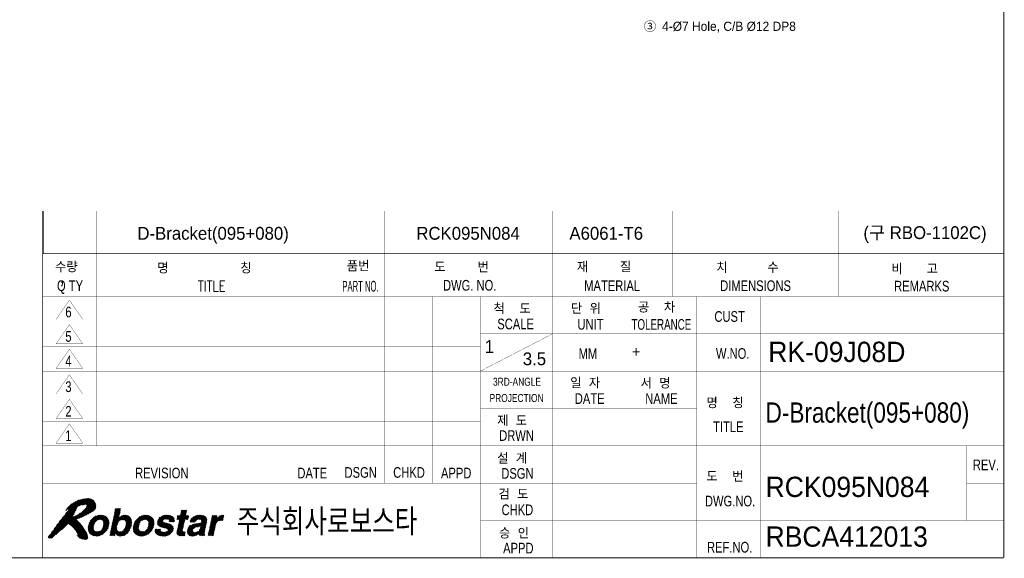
# Model space of a CAD drawing. Extents: x 2119 to 3465, y 864 to 1809.
# Tile 3 of 4: x 2819 to 3465, y 883 to 1237. Entities that reach past the tile are written whole.
import ezdxf
from ezdxf.enums import TextEntityAlignment as Align

# ---------------------------------------------------------------- set-up
doc = ezdxf.new("R2010")
doc.units = 0
doc.header["$LTSCALE"] = 7
doc.header["$MEASUREMENT"] = 0
doc.linetypes.add('CENTER', pattern=[2, 1.25, -0.25, 0.25, -0.25])
doc.layers.get('0').update_dxf_attribs({"linetype": 'CONTINUOUS'})
for name, color, linetype in [('1', 3, 'CENTER'), ('3', 4, 'CONTINUOUS'), ('DIMENSION', 4, 'CONTINUOUS'), ('TEXT', 4, 'CONTINUOUS')]:
    doc.layers.add(name, color=color, linetype=linetype)
doc.styles.add('GHS', font='romans.shx', dxfattribs={"bigfont": 'ghs.shx'})
doc.styles.add('HS', font='txt.shx', dxfattribs={"width": 0.8, "bigfont": 'hs.shx'})
doc.styles.add('ROMANS', font='ROMANS.shx', dxfattribs={"width": 0.8})
doc.styles.get("Standard").update_dxf_attribs({"font": 'Gulim.ttf'})

# ---------------------------------------------------------------- blocks, each defined once
blk = doc.blocks.new('*X1')
at = {"color": 0}
for p, q in [((8.49, 5.4), (11.07, 7.98)), ((8.51, 5.59), (10.91, 7.99)), ((8.53, 5.79), (10.72, 7.98)), ((8.55, 5.98), (10.52, 7.96)), ((8.62, 6.23), (10.31, 7.92)), ((8.7, 6.49), (10.04, 7.84)), ((8.88, 6.84), (9.71, 7.68)), ((10.39, 7.12), (11.23, 7.96)), ((10.6, 7.15), (11.38, 7.94)), ((10.78, 7.16), (11.51, 7.89)), ((10.93, 7.13), (11.64, 7.84)), ((11.06, 7.09), (11.77, 7.79)), ((11.17, 7.02), (11.87, 7.71)), ((11.26, 6.93), (11.96, 7.64)), ((11.33, 6.82), (12.06, 7.56)), ((11.37, 6.69), (12.14, 7.46)), ((12.85, 5.52), (15.32, 7.98)), ((12.9, 5.74), (15.11, 7.96)), ((12.95, 5.97), (14.85, 7.87)), ((13, 6.19), (14.24, 7.44)), ((13.04, 6.42), (14.29, 7.66)), ((13.09, 6.64), (14.34, 7.89)), ((13.14, 6.86), (14.39, 8.11)), ((13.19, 7.09), (14.44, 8.34)), ((13.23, 7.31), (14.48, 8.56)), ((13.28, 7.54), (14.53, 8.79)), ((13.33, 7.76), (14.58, 9.01)), ((13.38, 7.99), (14.6, 9.21)), ((13.42, 8.21), (14.42, 9.21)), ((13.47, 8.44), (14.24, 9.21)), ((13.52, 8.66), (14.07, 9.21)), ((13.57, 8.88), (13.89, 9.21)), ((13.62, 9.11), (13.71, 9.21)), ((14.54, 7.03), (15.5, 7.99)), ((14.81, 7.12), (15.66, 7.97)), ((15.01, 7.14), (15.81, 7.95)), ((15.16, 7.12), (15.94, 7.9)), ((15.29, 7.08), (16.06, 7.84)), ((15.4, 7.01), (16.18, 7.79)), ((15.49, 6.91), (16.27, 7.7)), ((15.55, 6.81), (16.36, 7.61)), ((15.59, 6.67), (16.44, 7.52)), ((15.62, 6.51), (16.5, 7.4)), ((16.95, 5.55), (19.39, 7.99)), ((16.97, 5.74), (19.21, 7.98)), ((16.98, 5.94), (19.01, 7.96)), ((17.04, 6.17), (18.81, 7.94)), ((17.13, 6.43), (18.55, 7.86)), ((17.25, 6.73), (18.26, 7.74)), ((18.58, 7), (19.55, 7.97)), ((18.88, 7.13), (19.71, 7.95)), ((19.09, 7.16), (19.86, 7.92)), ((19.26, 7.15), (19.98, 7.88)), ((19.41, 7.13), (20.11, 7.83)), ((19.53, 7.07), (20.24, 7.77)), ((19.64, 7), (20.33, 7.7)), ((19.72, 6.91), (20.43, 7.62)), ((19.79, 6.79), (20.53, 7.54)), ((19.82, 6.65), (20.6, 7.43)), ((21.47, 6.72), (22.69, 7.93)), ((21.49, 6.55), (22.9, 7.96)), ((21.51, 6.39), (23.09, 7.98)), ((21.52, 6.23), (23.28, 7.99)), ((21.54, 6.96), (22.42, 7.84)), ((21.59, 6.13), (23.45, 7.99)), ((21.79, 7.38), (22.01, 7.61)), ((22.87, 7.23), (23.62, 7.98)), ((23.07, 7.25), (23.77, 7.95)), ((23.24, 7.24), (23.92, 7.92)), ((23.4, 7.22), (24.05, 7.88)), ((23.53, 7.18), (24.17, 7.82)), ((23.63, 7.1), (24.29, 7.77)), ((23.68, 6.98), (24.38, 7.68)), ((23.7, 6.82), (24.48, 7.6)), ((23.82, 6.76), (24.55, 7.49)), ((25.14, 7.2), (26.85, 8.91)), ((25.17, 7.41), (25.66, 7.9)), ((25.22, 7.63), (25.49, 7.9)), ((25.27, 7.86), (25.31, 7.9)), ((25.31, 7.2), (26.97, 8.85)), ((25.39, 6.03), (27.25, 7.9)), ((25.44, 6.26), (27.08, 7.9)), ((25.48, 6.48), (26.9, 7.9)), ((25.49, 7.2), (26.92, 8.63)), ((25.53, 6.71), (26.78, 7.95)), ((25.58, 6.93), (26.83, 8.18)), ((25.63, 7.15), (26.88, 8.4)), ((25.82, 8.05), (26.67, 8.91)), ((25.86, 8.28), (26.5, 8.91)), ((25.91, 8.5), (26.32, 8.91)), ((25.96, 8.73), (26.14, 8.91)), ((26.73, 7.2), (27.37, 7.83)), ((26.9, 7.2), (27.32, 7.61)), ((27.08, 7.2), (27.27, 7.38)), ((27.61, 6.84), (28.66, 7.89)), ((27.64, 6.69), (28.89, 7.94)), ((27.74, 7.15), (28.37, 7.77)), ((27.81, 6.69), (29.1, 7.98)), ((27.99, 6.69), (29.29, 7.99)), ((28.17, 6.69), (29.47, 8)), ((28.34, 6.69), (29.64, 7.99)), ((28.84, 5.77), (30.64, 7.57)), ((29.02, 7.19), (29.81, 7.98)), ((29.05, 5.8), (30.7, 7.45)), ((29.22, 7.21), (29.95, 7.95)), ((29.38, 7.2), (30.1, 7.92)), ((29.53, 7.17), (30.23, 7.87)), ((29.65, 7.12), (30.35, 7.82)), ((29.73, 7.02), (30.46, 7.75)), ((29.76, 6.87), (30.56, 7.67)), ((31.21, 5.32), (33.89, 7.99)), ((31.26, 5.54), (33.71, 7.99)), ((31.31, 5.76), (33.51, 7.97)), ((31.36, 5.99), (33.25, 7.89)), ((31.4, 6.21), (32.6, 7.41)), ((31.45, 6.44), (32.65, 7.63)), ((31.5, 6.66), (32.69, 7.86)), ((31.55, 6.89), (32.56, 7.9)), ((31.59, 7.11), (32.38, 7.9)), ((31.64, 7.34), (32.2, 7.9)), ((31.69, 7.56), (32.03, 7.9)), ((31.74, 7.79), (31.85, 7.9)), ((32.98, 6.91), (33.92, 7.85)), ((33.22, 6.97), (33.87, 7.62)), ((33.42, 6.99), (33.83, 7.4)), ((8.52, 5.25), (9.68, 6.41)), ((8.55, 5.1), (9.59, 6.15)), ((8.58, 4.96), (9.54, 5.92)), ((8.64, 4.84), (9.52, 5.72)), ((8.7, 4.73), (9.52, 5.54)), ((9.99, 4.07), (12.42, 6.5)), ((10.17, 4.08), (12.4, 6.3)), ((10.37, 4.1), (12.38, 6.1)), ((10.58, 4.12), (12.32, 5.87)), ((10.84, 4.21), (12.23, 5.6)), ((11.05, 5.31), (12.42, 6.68)), ((11.26, 5.69), (12.4, 6.83)), ((11.34, 5.95), (12.37, 6.98)), ((11.38, 6.17), (12.34, 7.12)), ((11.4, 6.54), (12.21, 7.35)), ((11.4, 6.36), (12.28, 7.24)), ((12.61, 4.39), (13.85, 5.63)), ((12.66, 4.62), (13.87, 5.83)), ((12.71, 4.84), (13.91, 6.05)), ((12.76, 5.07), (13.99, 6.3)), ((12.8, 5.29), (14.14, 6.63)), ((14.27, 4.1), (16.65, 6.49)), ((14.41, 4.07), (16.63, 6.29)), ((14.58, 4.06), (16.6, 6.09)), ((14.78, 4.09), (16.54, 5.84)), ((14.99, 4.12), (16.46, 5.59)), ((15.19, 5.21), (16.67, 6.68)), ((15.46, 5.65), (16.65, 6.84)), ((15.55, 5.92), (16.63, 7)), ((15.6, 6.14), (16.61, 7.15)), ((15.62, 6.34), (16.55, 7.27)), ((16.94, 5.37), (18.28, 6.71)), ((16.97, 5.22), (18.1, 6.34)), ((17, 5.07), (18.02, 6.09)), ((17.03, 4.92), (17.98, 5.87)), ((17.09, 4.81), (17.96, 5.68)), ((18.31, 4.08), (20.87, 6.64)), ((18.47, 4.06), (20.85, 6.45)), ((18.66, 4.08), (20.84, 6.25)), ((18.86, 4.1), (20.82, 6.06)), ((19.08, 4.15), (20.74, 5.8)), ((19.34, 4.23), (20.65, 5.54)), ((19.67, 5.62), (20.84, 6.79)), ((19.77, 5.89), (20.82, 6.94)), ((19.82, 6.12), (20.79, 7.09)), ((19.84, 6.32), (20.73, 7.21)), ((19.85, 6.5), (20.67, 7.32)), ((21.69, 6.04), (22.49, 6.84)), ((21.78, 5.96), (22.55, 6.73)), ((21.87, 5.87), (22.64, 6.65)), ((22, 5.82), (22.78, 6.6)), ((22.13, 5.78), (22.91, 6.56)), ((22.26, 5.73), (23.05, 6.52)), ((22.39, 5.69), (23.19, 6.49)), ((22.53, 5.65), (23.34, 6.46)), ((22.54, 4.06), (24.39, 5.92)), ((22.68, 5.62), (23.48, 6.42)), ((22.72, 4.07), (24.43, 5.78)), ((22.82, 5.59), (23.62, 6.38)), ((22.91, 4.08), (24.45, 5.62)), ((22.97, 5.55), (23.75, 6.34)), ((23.1, 5.51), (23.88, 6.29)), ((23.23, 5.47), (24.01, 6.24)), ((23.35, 5.41), (24.12, 6.17)), ((23.41, 5.29), (24.21, 6.09)), ((23.44, 5.15), (24.3, 6.01)), ((23.99, 6.76), (24.6, 7.37)), ((24.17, 6.76), (24.65, 7.24)), ((24.35, 6.76), (24.66, 7.07)), ((24.52, 6.76), (24.66, 6.9)), ((25.12, 4.7), (26.35, 5.93)), ((25.13, 4.54), (26.3, 5.71)), ((25.15, 4.91), (26.4, 6.16)), ((25.2, 5.13), (26.45, 6.38)), ((25.24, 5.36), (26.49, 6.61)), ((25.29, 5.58), (26.54, 6.83)), ((25.34, 5.81), (26.59, 7.06)), ((27.07, 4.89), (28.55, 6.36)), ((27.09, 4.72), (28.75, 6.39)), ((27.09, 5.08), (28.33, 6.32)), ((27.12, 4.58), (28.96, 6.42)), ((27.15, 5.32), (28.09, 6.26)), ((27.18, 4.46), (29.17, 6.45)), ((27.3, 5.64), (27.76, 6.1)), ((28.42, 4.11), (30.63, 6.32)), ((28.61, 5.72), (29.37, 6.48)), ((28.67, 4.19), (30.58, 6.1)), ((29.04, 4.39), (30.53, 5.87)), ((29.27, 5.85), (30.75, 7.33)), ((29.31, 4.48), (30.48, 5.65)), ((29.38, 5.25), (30.67, 6.54)), ((29.5, 5.55), (30.72, 6.77)), ((29.55, 5.77), (30.75, 6.98)), ((29.56, 5.96), (30.76, 7.16)), ((31.02, 4.42), (32.27, 5.67)), ((31.07, 4.64), (32.32, 5.89)), ((31.12, 4.87), (32.37, 6.12)), ((31.16, 5.09), (32.45, 6.38)), ((33.6, 7), (33.78, 7.18)), ((8.77, 4.61), (9.54, 5.39)), ((8.84, 4.51), (9.58, 5.25)), ((8.94, 4.44), (9.65, 5.14)), ((9.04, 4.36), (9.73, 5.05)), ((9.14, 4.28), (9.84, 4.98)), ((9.26, 4.23), (9.97, 4.93)), ((9.39, 4.18), (10.12, 4.91)), ((9.52, 4.13), (10.29, 4.9)), ((9.67, 4.1), (10.5, 4.93)), ((9.83, 4.09), (10.82, 5.07)), ((11.15, 4.34), (12.09, 5.28)), ((12.57, 4.17), (13.86, 5.46)), ((12.73, 4.16), (13.89, 5.32)), ((12.91, 4.16), (13.94, 5.19)), ((13.09, 4.16), (14.01, 5.09)), ((13.26, 4.16), (13.6, 4.49)), ((13.44, 4.16), (13.55, 4.27)), ((13.67, 4.57), (14.1, 5)), ((13.73, 4.45), (14.21, 4.93)), ((13.81, 4.36), (14.35, 4.9)), ((13.9, 4.27), (14.51, 4.87)), ((14.01, 4.2), (14.71, 4.9)), ((14.13, 4.15), (15.04, 5.05)), ((15.25, 4.2), (16.31, 5.27)), ((15.69, 4.46), (16.01, 4.79)), ((17.16, 4.7), (17.96, 5.5)), ((17.23, 4.59), (17.99, 5.36)), ((17.31, 4.5), (18.04, 5.23)), ((17.41, 4.42), (18.11, 5.12)), ((17.51, 4.34), (18.2, 5.03)), ((17.61, 4.26), (18.31, 4.96)), ((17.74, 4.22), (18.45, 4.93)), ((17.87, 4.17), (18.6, 4.9)), ((17.99, 4.12), (18.79, 4.91)), ((18.15, 4.1), (18.99, 4.94)), ((19.7, 4.41), (20.46, 5.17)), ((21.04, 5.04), (21.35, 5.36)), ((21.04, 5.22), (21.18, 5.36)), ((21.05, 4.87), (21.53, 5.36)), ((21.1, 4.75), (21.71, 5.36)), ((21.15, 4.62), (21.88, 5.36)), ((21.22, 4.52), (22.05, 5.35)), ((21.31, 4.43), (22.05, 5.17)), ((21.4, 4.35), (22.09, 5.04)), ((21.52, 4.29), (22.18, 4.94)), ((21.64, 4.23), (22.29, 4.88)), ((21.76, 4.17), (22.43, 4.84)), ((21.91, 4.14), (22.58, 4.82)), ((22.05, 4.11), (22.75, 4.81)), ((22.2, 4.09), (22.94, 4.82)), ((22.37, 4.07), (23.19, 4.9)), ((23.13, 4.13), (24.47, 5.46)), ((23.37, 4.19), (24.45, 5.27)), ((23.65, 4.3), (24.34, 4.98)), ((25.18, 4.41), (26.25, 5.49)), ((25.25, 4.31), (26.21, 5.26)), ((25.35, 4.23), (26.17, 5.04)), ((25.49, 4.19), (26.22, 4.92)), ((25.62, 4.14), (26.35, 4.87)), ((25.79, 4.13), (26.52, 4.86)), ((25.95, 4.12), (26.7, 4.87)), ((26.13, 4.12), (26.7, 4.69)), ((26.31, 4.12), (26.65, 4.47)), ((26.49, 4.13), (26.6, 4.24)), ((27.25, 4.36), (28.09, 5.2)), ((27.34, 4.27), (28.09, 5.02)), ((27.44, 4.2), (28.15, 4.9)), ((27.57, 4.14), (28.24, 4.82)), ((27.7, 4.1), (28.37, 4.77)), ((27.85, 4.08), (28.55, 4.77)), ((28.02, 4.06), (28.77, 4.82)), ((28.21, 4.08), (29.08, 4.95)), ((29.31, 4.3), (30.43, 5.42)), ((29.35, 4.16), (30.39, 5.2)), ((29.53, 4.16), (30.34, 4.97)), ((29.7, 4.16), (30.3, 4.76)), ((29.88, 4.16), (30.28, 4.56)), ((30.06, 4.16), (30.31, 4.41)), ((30.23, 4.16), (30.39, 4.32)), ((30.97, 4.19), (32.22, 5.44)), ((31.12, 4.16), (32.18, 5.22)), ((31.29, 4.16), (32.13, 4.99)), ((31.47, 4.16), (32.08, 4.77)), ((31.65, 4.16), (32.03, 4.54)), ((31.82, 4.16), (31.98, 4.32))]:
    blk.add_line(p, q, dxfattribs=at)
blk = doc.blocks.new('*X2')
at = {"color": 0}
for p, q in [((6.85, 9.77), (8.18, 11.1)), ((7.1, 9.84), (8.37, 11.11)), ((7.32, 9.89), (8.55, 11.11)), ((7.53, 9.92), (8.72, 11.11)), ((7.73, 9.94), (8.87, 11.08)), ((1.09, 4.01), (6.36, 9.27)), ((1.64, 4.74), (6.53, 9.63)), ((2.13, 5.4), (7.75, 11.03)), ((2.6, 6.05), (7.53, 10.98)), ((3.09, 6.72), (7.3, 10.93)), ((3.62, 7.42), (7.08, 10.88)), ((4.25, 8.23), (6.86, 10.84)), ((4.36, 8.87), (5.87, 10.38)), ((4.5, 9.19), (5.44, 10.12)), ((4.79, 9.12), (6.22, 10.55)), ((4.83, 8.99), (6.55, 10.71)), ((5.05, 6.2), (9.58, 10.73)), ((5.15, 6.12), (9.65, 10.62)), ((6.53, 7.33), (9.72, 10.52)), ((6.55, 9.65), (7.97, 11.06)), ((6.82, 7.44), (9.78, 10.4)), ((7.12, 7.56), (9.84, 10.28)), ((7.43, 7.69), (9.88, 10.15)), ((7.76, 7.85), (9.92, 10.01)), ((7.92, 9.96), (9.01, 11.05)), ((8.1, 8.01), (9.95, 9.86)), ((8.11, 9.97), (9.15, 11.01)), ((8.22, 9.54), (9.49, 10.81)), ((8.25, 9.93), (9.26, 10.94)), ((8.29, 9.8), (9.37, 10.88)), ((8.47, 8.2), (9.95, 9.69)), ((8.87, 8.43), (9.95, 9.51)), ((9.32, 8.7), (9.89, 9.27)), ((1.02, 3.77), (6.2, 8.94)), ((1.16, 3.72), (6.04, 8.6)), ((1.3, 3.69), (5.87, 8.26)), ((1.45, 3.66), (5.66, 7.87)), ((1.62, 3.65), (5.61, 7.64)), ((2.49, 4.35), (5.89, 7.74)), ((4.73, 6.41), (6.2, 7.88)), ((4.84, 6.34), (6.57, 8.07)), ((4.94, 6.27), (7.07, 8.4)), ((3.53, 5.21), (4.72, 6.4)), ((5.25, 6.04), (6.34, 7.14)), ((5.34, 5.96), (6.44, 7.06)), ((5.44, 5.88), (6.53, 6.97)), ((5.54, 5.8), (6.62, 6.89)), ((5.62, 5.71), (6.71, 6.8)), ((5.71, 5.62), (6.79, 6.71)), ((5.8, 5.54), (6.88, 6.62)), ((5.89, 5.45), (6.96, 6.52)), ((5.97, 5.35), (7.05, 6.43)), ((6.04, 5.25), (7.13, 6.33)), ((6.12, 5.15), (7.2, 6.23)), ((6.2, 5.05), (7.28, 6.13)), ((6.27, 4.94), (7.36, 6.03)), ((6.33, 4.83), (7.44, 5.93)), ((6.4, 4.72), (7.51, 5.83)), ((6.46, 4.61), (7.58, 5.72)), ((6.51, 4.48), (7.65, 5.62)), ((6.49, 4.11), (6.54, 4.15)), ((6.56, 4.36), (7.72, 5.51)), ((6.57, 4.01), (7.86, 5.29)), ((6.61, 4.23), (7.79, 5.4)), ((6.65, 3.92), (7.92, 5.18)), ((6.74, 3.83), (7.99, 5.07)), ((6.83, 3.74), (8.05, 4.96)), ((6.92, 3.65), (8.12, 4.85)), ((7.05, 3.6), (8.18, 4.73)), ((7.2, 3.58), (8.24, 4.62)), ((7.34, 3.54), (8.3, 4.5)), ((7.48, 3.51), (8.35, 4.37)), ((7.62, 3.47), (8.37, 4.22)), ((7.77, 3.44), (8.4, 4.07)), ((7.93, 3.42), (8.43, 3.92)), ((8.13, 3.44), (8.44, 3.75))]:
    blk.add_line(p, q, dxfattribs=at)
blk = doc.blocks.new('LOGO-ROBOSTAR')
at = {"color": 230, "const_width": 0.00973}
for points in [[(9.53, 10.79), (9.13, 11.02), (8.68, 11.12), (8.21, 11.1), (7.73, 11.02), (7.27, 10.92), (6.83, 10.83), (6.33, 10.61), (5.82, 10.35), (5.33, 10.06), (4.89, 9.7), (4.53, 9.27), (4.31, 8.74), (4.38, 8.82), (4.46, 8.88), (4.54, 8.94), (4.62, 9), (4.7, 9.06), (4.78, 9.12), (4.81, 9.1), (4.83, 9.07), (4.83, 9.04), (4.83, 9), (4.83, 8.96), (4.83, 8.93), (4.15, 8.1), (3.49, 7.26), (2.85, 6.39), (2.22, 5.52), (1.58, 4.66), (0.93, 3.8), (1.07, 3.75), (1.2, 3.71), (1.35, 3.68), (1.49, 3.66), (1.64, 3.65), (1.79, 3.66), (2.27, 4.16), (2.78, 4.6), (3.3, 5.02), (3.81, 5.44), (4.29, 5.9), (4.73, 6.42), (5.14, 6.14), (5.53, 5.81), (5.89, 5.45), (6.2, 5.05), (6.46, 4.62), (6.63, 4.18), (6.61, 4.14), (6.58, 4.14), (6.55, 4.15), (6.52, 4.16), (6.48, 4.18), (6.44, 4.18), (6.51, 4.08), (6.59, 3.98), (6.68, 3.89), (6.78, 3.79), (6.87, 3.7), (6.97, 3.61), (7.21, 3.58), (7.45, 3.52), (7.69, 3.45), (7.93, 3.42), (8.16, 3.45), (8.39, 3.56), (8.43, 3.71), (8.44, 3.85), (8.42, 3.99), (8.39, 4.13), (8.36, 4.28), (8.34, 4.42), (8.07, 4.93), (7.77, 5.43), (7.44, 5.93), (7.08, 6.4), (6.68, 6.83), (6.25, 7.22), (6.85, 7.45), (7.44, 7.7), (8.01, 7.97), (8.58, 8.26), (9.13, 8.58), (9.67, 8.93), (9.87, 9.21), (9.96, 9.53), (9.95, 9.87), (9.87, 10.21), (9.72, 10.52)], [(8.2, 9.45), (7.81, 9.02), (7.39, 8.64), (6.95, 8.3), (6.48, 8.02), (6, 7.79), (5.5, 7.6), (5.7, 7.93), (5.88, 8.27), (6.04, 8.61), (6.21, 8.96), (6.37, 9.3), (6.54, 9.64), (6.8, 9.75), (7.06, 9.83), (7.34, 9.89), (7.62, 9.93), (7.91, 9.96), (8.2, 9.97), (8.28, 9.91), (8.3, 9.83), (8.28, 9.74), (8.25, 9.64), (8.22, 9.55)]]:
    blk.add_lwpolyline(points, close=True, dxfattribs=at)
at = {"color": 5, "const_width": 0.00973}
for points in [[(10.04, 4.06), (9.56, 4.11), (9.15, 4.27), (8.81, 4.54), (8.59, 4.92), (8.49, 5.42), (8.55, 6.03), (8.75, 6.64), (9.06, 7.14), (9.45, 7.52), (9.89, 7.79), (10.38, 7.94), (10.88, 8), (11.36, 7.94), (11.78, 7.79), (12.11, 7.52), (12.34, 7.14), (12.43, 6.64), (12.37, 6.03), (12.17, 5.42), (11.86, 4.92), (11.48, 4.54), (11.03, 4.27), (10.54, 4.11)], [(14.24, 7.41), (14.25, 7.41), (14.37, 7.54), (14.52, 7.67), (14.7, 7.79), (14.91, 7.9), (15.16, 7.97), (15.46, 8), (15.85, 7.94), (16.18, 7.78), (16.44, 7.52), (16.61, 7.15), (16.67, 6.66), (16.6, 6.07), (16.46, 5.57), (16.23, 5.09), (15.94, 4.68), (15.56, 4.36), (15.12, 4.14), (14.6, 4.06), (14.4, 4.08), (14.2, 4.12), (14.02, 4.19), (13.87, 4.3), (13.73, 4.44), (13.64, 4.63), (13.63, 4.63), (13.53, 4.16), (12.56, 4.16), (13.64, 9.21), (14.62, 9.21)], [(18.49, 4.06), (18.01, 4.11), (17.59, 4.27), (17.25, 4.54), (17.03, 4.92), (16.93, 5.42), (16.99, 6.03), (17.2, 6.64), (17.5, 7.14), (17.89, 7.52), (18.34, 7.79), (18.82, 7.94), (19.32, 8), (19.8, 7.94), (20.22, 7.79), (20.55, 7.52), (20.78, 7.14), (20.87, 6.64), (20.81, 6.03), (20.61, 5.42), (20.31, 4.92), (19.92, 4.54), (19.47, 4.27), (18.99, 4.11)], [(23.7, 6.76), (23.7, 6.88), (23.68, 6.99), (23.63, 7.1), (23.53, 7.18), (23.37, 7.23), (23.15, 7.25), (22.91, 7.24), (22.74, 7.19), (22.62, 7.13), (22.54, 7.05), (22.49, 6.97), (22.46, 6.89), (22.59, 6.66), (23, 6.53), (23.53, 6.41), (24.06, 6.23), (24.42, 5.9), (24.48, 5.35), (24.3, 4.87), (24.01, 4.53), (23.65, 4.3), (23.27, 4.15), (22.89, 4.08), (22.57, 4.06), (22.15, 4.09), (21.75, 4.18), (21.42, 4.33), (21.17, 4.58), (21.03, 4.91), (21.04, 5.36), (22.05, 5.36), (22.04, 5.2), (22.07, 5.07), (22.15, 4.96), (22.28, 4.88), (22.48, 4.83), (22.75, 4.81), (22.98, 4.83), (23.15, 4.88), (23.29, 4.95), (23.38, 5.03), (23.43, 5.12), (23.46, 5.19), (23.34, 5.43), (22.94, 5.56), (22.4, 5.68), (21.88, 5.86), (21.53, 6.19), (21.47, 6.75), (21.56, 7.03), (21.73, 7.31), (21.97, 7.58), (22.3, 7.79), (22.72, 7.94), (23.25, 8), (23.62, 7.98), (23.97, 7.91), (24.29, 7.77), (24.53, 7.55), (24.66, 7.22), (24.66, 6.76)], [(26.77, 7.9), (27.38, 7.9), (27.23, 7.2), (26.62, 7.2), (26.19, 5.17), (26.17, 5.07), (26.17, 4.99), (26.19, 4.93), (26.25, 4.89), (26.36, 4.87), (26.53, 4.86), (26.56, 4.86), (26.6, 4.87), (26.63, 4.87), (26.67, 4.87), (26.7, 4.87), (26.74, 4.88), (26.58, 4.13), (26.5, 4.13), (26.42, 4.13), (26.34, 4.12), (26.27, 4.12), (26.19, 4.12), (26.11, 4.12), (25.99, 4.12), (25.62, 4.14), (25.37, 4.22), (25.21, 4.34), (25.13, 4.5), (25.12, 4.7), (25.15, 4.93), (25.64, 7.2), (25.13, 7.2), (25.28, 7.9), (25.78, 7.9), (26, 8.91), (26.98, 8.91)], [(30.32, 4.89), (30.29, 4.7), (30.28, 4.55), (30.29, 4.45), (30.32, 4.38), (30.36, 4.34), (30.42, 4.31), (30.38, 4.16), (29.32, 4.16), (29.32, 4.24), (29.31, 4.31), (29.31, 4.37), (29.31, 4.43), (29.32, 4.51), (29.33, 4.6), (29.18, 4.48), (29.01, 4.36), (28.81, 4.25), (28.58, 4.15), (28.31, 4.09), (28, 4.06), (27.73, 4.09), (27.48, 4.17), (27.28, 4.32), (27.13, 4.53), (27.07, 4.8), (27.1, 5.15), (27.2, 5.49), (27.37, 5.77), (27.58, 5.99), (27.84, 6.16), (28.13, 6.28), (28.44, 6.35), (29.35, 6.48), (29.43, 6.49), (29.52, 6.52), (29.6, 6.56), (29.67, 6.61), (29.72, 6.68), (29.76, 6.77), (29.77, 6.95), (29.71, 7.07), (29.61, 7.15), (29.48, 7.19), (29.34, 7.21), (29.21, 7.21), (28.99, 7.19), (28.82, 7.12), (28.69, 7.03), (28.6, 6.92), (28.54, 6.8), (28.49, 6.69), (27.54, 6.69), (27.76, 7.18), (28.04, 7.54), (28.36, 7.77), (28.73, 7.91), (29.11, 7.98), (29.49, 8), (29.78, 7.98), (30.1, 7.92), (30.39, 7.8), (30.63, 7.6), (30.76, 7.31), (30.75, 6.91)], [(31.76, 7.9), (32.7, 7.9), (32.57, 7.25), (32.58, 7.25), (32.72, 7.44), (32.88, 7.61), (33.05, 7.77), (33.25, 7.89), (33.49, 7.97), (33.76, 8), (33.8, 8), (33.83, 7.99), (33.86, 7.99), (33.89, 7.99), (33.92, 7.99), (33.95, 7.98), (33.74, 6.99), (33.7, 6.99), (33.65, 6.99), (33.6, 7), (33.55, 7), (33.51, 7), (33.46, 7), (33.12, 6.96), (32.86, 6.86), (32.66, 6.71), (32.52, 6.52), (32.42, 6.32), (32.36, 6.11), (31.95, 4.16), (30.97, 4.16)], [(10.7, 7.17), (10.36, 7.12), (10.09, 6.98), (9.89, 6.78), (9.73, 6.54), (9.63, 6.28), (9.56, 6.03), (9.52, 5.78), (9.52, 5.52), (9.57, 5.28), (9.69, 5.08), (9.9, 4.94), (10.22, 4.89), (10.56, 4.94), (10.83, 5.08), (11.04, 5.28), (11.19, 5.52), (11.29, 5.78), (11.36, 6.03), (11.4, 6.28), (11.4, 6.54), (11.35, 6.78), (11.23, 6.98), (11.02, 7.12)], [(14.98, 7.15), (14.68, 7.1), (14.43, 6.97), (14.23, 6.77), (14.08, 6.52), (13.96, 6.24), (13.88, 5.95), (13.85, 5.67), (13.86, 5.42), (13.93, 5.2), (14.06, 5.03), (14.25, 4.91), (14.53, 4.87), (14.82, 4.92), (15.06, 5.07), (15.25, 5.27), (15.4, 5.51), (15.51, 5.76), (15.58, 6), (15.62, 6.29), (15.62, 6.56), (15.56, 6.8), (15.44, 6.98), (15.25, 7.1)], [(19.15, 7.17), (18.8, 7.12), (18.54, 6.98), (18.33, 6.78), (18.18, 6.54), (18.07, 6.28), (18, 6.03), (17.97, 5.78), (17.96, 5.52), (18.01, 5.28), (18.13, 5.08), (18.34, 4.94), (18.66, 4.89), (19, 4.94), (19.27, 5.08), (19.48, 5.28), (19.63, 5.52), (19.74, 5.78), (19.8, 6.03), (19.84, 6.28), (19.85, 6.54), (19.8, 6.78), (19.68, 6.98), (19.46, 7.12)], [(29.59, 5.98), (29.53, 5.94), (29.45, 5.91), (29.35, 5.87), (29.23, 5.84), (29.07, 5.81), (28.88, 5.78), (28.7, 5.74), (28.53, 5.69), (28.38, 5.62), (28.25, 5.53), (28.15, 5.39), (28.09, 5.21), (28.08, 5.06), (28.11, 4.94), (28.17, 4.86), (28.26, 4.8), (28.36, 4.77), (28.45, 4.76), (28.68, 4.79), (28.89, 4.85), (29.1, 4.96), (29.27, 5.11), (29.41, 5.29), (29.49, 5.5)]]:
    blk.add_lwpolyline(points, close=True, dxfattribs=at)
at = {"color": 230, "linetype": 'Continuous'}
blk.add_blockref('*X2', (0, 0), dxfattribs=at)
at = {"color": 5, "linetype": 'Continuous'}
blk.add_blockref('*X1', (0, 0), dxfattribs=at)
at = {"style": 'GHS', "width": 0.8}
blk.add_text('주식회사로보스타', height=5, dxfattribs=at).set_placement((36.32, 4.19))
blk = doc.blocks.new('A3-DJ')
for points, const_width in [([(410, 269), (410, 10)], 0.2), ([(230, 67), (410, 67)], 0.1), ([(230, 67), (230, 10)], 0.1), ([(30, 10), (410, 10)], 0.2)]:
    blk.add_lwpolyline(points, dxfattribs=dict(const_width=const_width))
at = {"layer": '3'}
blk.add_line((230, 75), (230, 67), dxfattribs=at)
at = {"layer": '3', "const_width": 0.05}
for points in [[(230, 75), (410, 75)], [(240, 75), (240, 31)], [(285, 75), (285, 24)], [(294, 75), (294, 24)], [(325.5, 75), (325.5, 10)], [(348, 75), (348, 59)], [(379, 75), (379, 59)], [(230, 59), (410, 59)], [(276, 59), (276, 24)], [(303, 59), (303, 24)], [(312, 59), (312, 10)], [(339, 59), (339, 10)], [(352.5, 59), (352.5, 10)], [(364.5, 59), (364.5, 10)], [(235, 58.3), (232.5, 54.7)], [(237.5, 54.7), (235, 58.3)], [(230, 54.2), (312, 54.2)], [(232.5, 54.7), (237.5, 54.7)], [(235, 53.7), (232.5, 50.1)], [(237.5, 50.1), (235, 53.7)], [(312, 52), (410, 52)], [(325.5, 52), (312, 45)], [(232.5, 50.1), (237.5, 50.1)], [(230, 49.6), (312, 49.6)], [(235, 49.1), (232.5, 45.5)], [(237.5, 45.5), (235, 49.1)], [(230, 45), (410, 45)], [(232.5, 45.5), (237.5, 45.5)], [(235, 44.3), (232.5, 40.7)], [(237.5, 40.7), (235, 44.3)], [(232.5, 40.7), (237.5, 40.7)], [(230, 40.2), (312, 40.2)], [(235, 39.7), (232.5, 36.1)], [(237.5, 36.1), (235, 39.7)], [(312, 38), (352.5, 38)], [(230, 35.6), (312, 35.6)], [(232.5, 36.1), (237.5, 36.1)], [(235, 35.1), (232.5, 31.5)], [(237.5, 31.5), (235, 35.1)], [(232.5, 31.5), (237.5, 31.5)], [(230, 31), (410, 31)], [(403, 31), (403, 17)], [(230, 24), (352.5, 24)], [(403, 24), (410, 24)], [(312, 17), (410, 17)]]:
    blk.add_lwpolyline(points, dxfattribs=at)
blk.add_blockref('LOGO-ROBOSTAR', (230, 10))
at = {"style": 'GHS'}
for s, p in [('수량', (232.32, 63.51)), ('명         칭', (251.47, 63.3)), ('품번', (286.96, 63.68)), ('도    번', (303.35, 63.48)), ('재    질', (330.03, 63.52)), ('치     수', (356.15, 63.4)), ('비   고', (388.96, 63.15)), ('척  도', (314.43, 55.68)), ('단 위', (328.93, 55.71)), ('공  차', (341.48, 55.96)), ('일 자', (328.8, 41.77)), ('서 명', (341.98, 41.72)), ('명  칭', (354.31, 38.03)), ('제 도', (315.12, 34.7)), ('설 계', (315.12, 27.63)), ('도  번', (354.29, 24.24)), ('검 도', (315.37, 20.92)), ('승 인', (315.49, 13.6))]:
    blk.add_text(s, height=2, dxfattribs=at).set_placement(p)
at = {"layer": '1', "color": 2, "linetype": 'Continuous', "style": 'ROMANS'}
blk.add_text(',', height=2, dxfattribs=at).set_placement((233.63, 62.23), align=Align.MIDDLE)
at = {"layer": '3'}
for s, height, width, p in [('Q TY', 2, 0.8, (235.12, 60.75)), ('PART NO.', 2, 0.55, (289.52, 60.91)), ('DWG. NO.', 2, 0.8, (309.97, 61.08)), ('MATERIAL', 2, 0.8, (336.65, 61)), ('DIMENSIONS', 2, 0.8, (363.51, 61)), ('REMARKS', 2, 0.8, (394.64, 60.92)), ('6', 2, 0.8, (234.82, 56.07)), ('CUST', 2, 0.8, (358.65, 55.23)), ('SCALE', 2, 0.8, (318.57, 53.83)), ('UNIT', 2, 0.8, (332.59, 53.75)), ('TOLERANCE', 2, 0.7, (345.87, 53.75)), ('5', 2, 0.8, (234.82, 51.47)), ('4', 2, 0.8, (234.82, 46.87)), ('MM', 2, 0.8, (332.11, 48.28)), ('W.NO.', 2, 0.8, (359.23, 48.3)), ('3', 2, 0.8, (234.82, 42.07)), ('3RD-ANGLE', 1.5, 0.8, (318.83, 43)), ('PROJECTION', 1.5, 0.8, (318.75, 39.95)), ('DATE', 2, 0.8, (332.44, 39.84)), ('NAME', 2, 0.8, (345.88, 39.84)), ('2', 2, 0.8, (234.82, 37.47)), ('TITLE', 2, 0.8, (358.41, 34.56)), ('1', 2, 0.8, (234.82, 32.87)), ('DRWN', 2, 0.8, (318.75, 32.91)), ('REV.', 2, 0.8, (406.65, 27.42)), ('REVISION', 2, 0.8, (252.3, 25.89)), ('DATE', 2, 0.8, (280.49, 25.89)), ('DSGN', 2, 0.8, (289.55, 26)), ('CHKD', 2, 0.8, (298.61, 26)), ('APPD', 2, 0.8, (307.44, 25.89)), ('DSGN', 2, 0.8, (318.91, 25.82)), ('CHKD', 2, 0.8, (318.91, 18.99)), ('DWG.NO.', 2, 0.8, (358.74, 20.64)), ('APPD', 2, 0.8, (319.08, 11.81)), ('REF.NO.', 2, 0.8, (358.66, 11.98))]:
    blk.add_text(s, height=height, dxfattribs=dict(at, width=width)).set_placement(p, align=Align.MIDDLE)
at = {"layer": '3', "style": 'HS', "width": 0.8}
blk.add_text('TITLE', height=2, dxfattribs=at).set_placement((261.67, 60.91), align=Align.MIDDLE)
at = {"layer": '3'}
blk.add_text('+', height=2, dxfattribs=at).set_placement((341.14, 48.65), align=Align.MIDDLE)

msp = doc.modelspace()

# ---------------------------------------------------------------- block references
at = {"xscale": 3.5, "yscale": 3.5, "zscale": 3.5}
msp.add_blockref('A3-DJ', (2029.29305, 848.6998), dxfattribs=at)

# ---------------------------------------------------------------- texts
at = {"layer": 'DIMENSION', "color": 9, "insert": (3228.25879, 1231.84453), "char_height": 6, "attachment_point": 4}
msp.add_mtext('{\\fGulimChe|b0|i0|c129|p49;③ }4-%%C7 Hole, C/B %%C12 DP8', dxfattribs=at)
at = {"layer": 'TEXT'}
for s, p in [('D-Bracket(095+080)', (2896.35942, 1092.37433)), ('RCK095N084', (3079.22381, 1092.37433)), ('A6061-T6', (3179.56761, 1092.37433)), ('1', (3124.0095, 1018.08197)), ('3.5', (3149.0061, 1010.03834))]:
    msp.add_text(s, height=8.4, dxfattribs=at).set_placement(p)
at = {"layer": 'TEXT', "color": 6}
msp.add_text('(구 RBO-1102C)', height=8.4, dxfattribs=at).set_placement((3372.27698, 1092.81511))
at = {"layer": 'TEXT', "color": 9}
for s, p in [('RK-09J08D', (3309.91798, 1012.15411)), ('RCK095N084', (3308.12864, 923.5826)), ('RBCA412013', (3308.12864, 890.9666))]:
    msp.add_text(s, height=13.3, dxfattribs=at).set_placement(p)
at = {"layer": 'TEXT', "color": 9, "width": 0.85}
msp.add_text('D-Bracket(095+080)', height=13.3, dxfattribs=at).set_placement((3308.12864, 972.34466))

doc.saveas('drawing.dxf')
